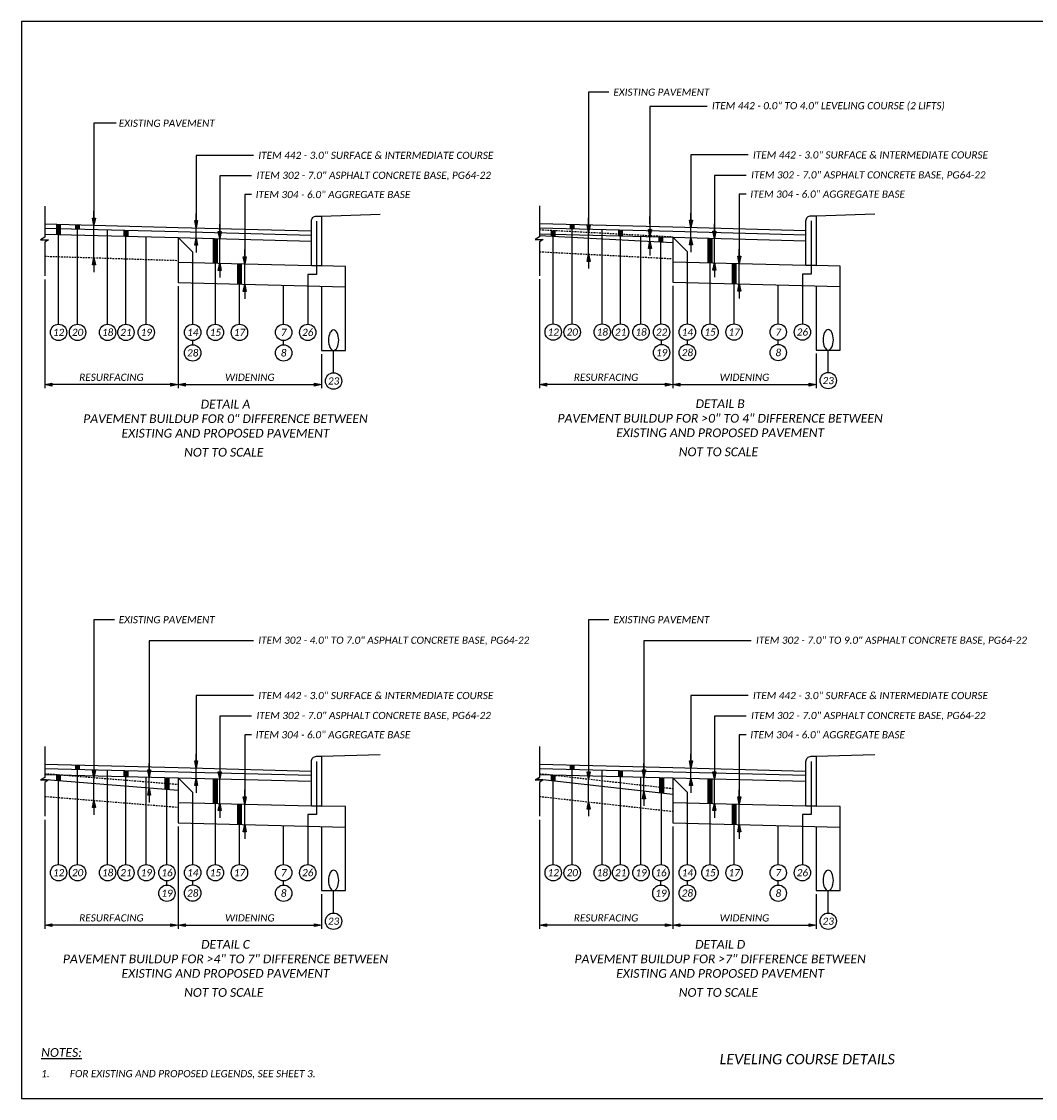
# Model space of a CAD drawing. Header units: feet. Extents: x 2141771 to 2142699, y 644421 to 645078.
# Tile 24 of 27: x 2142354 to 2142453, y 644835 to 644940. Entities that reach past the tile are written whole.
import ezdxf

# ---------------------------------------------------------------- set-up
doc = ezdxf.new("R2010")
doc.units = ezdxf.units.FT
doc.header["$MEASUREMENT"] = 0
doc.linetypes.add('OhDOT_USTN3', pattern=[0.22, 0.165, -0.055])
doc.layers.add('0_VIEW', color=7, linetype='Continuous', plot=False)
for name, color, linetype in [('SH_Text', 7, 'Continuous'), ('TX_P_5', 7, 'Continuous'), ('XS_P_Finished_Grade', 3, 'Continuous'), ('XS_X_Pavt', 133, 'OhDOT_USTN3')]:
    doc.layers.add(name, color=color, linetype=linetype)
doc.styles.add('P_Slanted_Normal', font='calibrii.ttf', dxfattribs={"height": 0.14})
doc.styles.add('P_Slanted_Subtitle', font='calibrii.ttf', dxfattribs={"height": 0.17})
doc.styles.add('P_Slanted_Title', font='calibrii.ttf', dxfattribs={"height": 0.2})
doc.dimstyles.new('Dec-1  Slanted', dxfattribs={"dimtxt": 0.14, "dimasz": 0.14, "dimexe": 0.07, "dimexo": 0.07, "dimgap": 0.07, "dimtad": 1, "dimdec": 1, "dimzin": 3, "dimdsep": 46, "dimtxsty": 'P_Slanted_Normal', "dimblk": 'Dim1', "dimcen": 0, "dimclrd": 95, "dimclre": 95, "dimclrt": 7, "dimadec": 1, "dimazin": 3, "dimtfac": 1, "dimtdec": 1, "dimtix": 1, "dimtofl": 0, "dimtmove": 1, "dimatfit": 3, "dimldrblk": 'Dim1', "dimfxl": 1, "dimtolj": 1, "dimtzin": 0, "dimlwd": -1, "dimlwe": -1, "dimarcsym": 0})

# ---------------------------------------------------------------- blocks, each defined once
blk = doc.blocks.new('Dim1')
h = blk.add_hatch(color=4)
h.dxf.hatch_style = 1
h.paths.add_polyline_path([(0, 0), (-1, -0.2), (-1, 0.2)])
at = {"color": 4}
blk.add_lwpolyline([(0, 0), (-1, -0.2), (-1, 0.2), (0, 0)], dxfattribs=at)
blk = doc.blocks.new('*D1139')
at = {"layer": 'Defpoints', "color": 0, "transparency": 16777216}
for p in [(2142356.55, 644915.31), (2142369.55, 644914.66), (2142356.55, 644904.72)]:
    blk.add_point(p, dxfattribs=at)
at = {"layer": 'SH_Text', "color": 95, "linetype": 'Continuous', "transparency": 16777216}
for p, q in [((2142356.55, 644914.96), (2142356.55, 644904.37)), ((2142369.55, 644914.31), (2142369.55, 644904.37)), ((2142368.85, 644904.72), (2142357.25, 644904.72))]:
    blk.add_line(p, q, dxfattribs=at)
at = {"layer": 'SH_Text', "color": 95, "transparency": 16777216, "xscale": 0.7000000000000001, "yscale": 0.7000000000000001, "zscale": 0.7000000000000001, "rotation": 180}
blk.add_blockref('Dim1', (2142356.55, 644904.72), dxfattribs=at)
at = {"layer": 'SH_Text', "color": 95, "transparency": 16777216, "xscale": 0.7000000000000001, "yscale": 0.7000000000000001, "zscale": 0.7000000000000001}
blk.add_blockref('Dim1', (2142369.55, 644904.72), dxfattribs=at)
at = {"layer": 'SH_Text', "color": 7, "transparency": 16777216, "insert": (2142363.05, 644905.43), "char_height": 0.7, "attachment_point": 5, "style": 'P_Slanted_Normal'}
blk.add_mtext('\\A1;RESURFACING', dxfattribs=at)
blk = doc.blocks.new('*D1140')
at = {"layer": 'Defpoints', "color": 0, "transparency": 16777216}
for p in [(2142369.55, 644914.66), (2142383.55, 644908.05), (2142383.55, 644904.72)]:
    blk.add_point(p, dxfattribs=at)
at = {"layer": 'SH_Text', "color": 95, "linetype": 'Continuous', "transparency": 16777216}
for p, q in [((2142369.55, 644914.31), (2142369.55, 644904.37)), ((2142383.55, 644907.7), (2142383.55, 644904.37)), ((2142370.25, 644904.72), (2142382.85, 644904.72))]:
    blk.add_line(p, q, dxfattribs=at)
at = {"layer": 'SH_Text', "color": 95, "transparency": 16777216, "xscale": 0.7000000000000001, "yscale": 0.7000000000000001, "zscale": 0.7000000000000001, "rotation": 180}
blk.add_blockref('Dim1', (2142369.55, 644904.72), dxfattribs=at)
at = {"layer": 'SH_Text', "color": 95, "transparency": 16777216, "xscale": 0.7000000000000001, "yscale": 0.7000000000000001, "zscale": 0.7000000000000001}
blk.add_blockref('Dim1', (2142383.55, 644904.72), dxfattribs=at)
at = {"layer": 'SH_Text', "color": 7, "transparency": 16777216, "insert": (2142376.55, 644905.43), "char_height": 0.7, "attachment_point": 5, "style": 'P_Slanted_Normal'}
blk.add_mtext('\\A1;WIDENING', dxfattribs=at)
blk = doc.blocks.new('*D1141')
at = {"layer": 'Defpoints', "color": 0, "transparency": 16777216}
for p in [(2142404.79, 644915.34), (2142417.79, 644914.7), (2142404.79, 644904.72)]:
    blk.add_point(p, dxfattribs=at)
at = {"layer": 'SH_Text', "color": 95, "linetype": 'Continuous', "transparency": 16777216}
for p, q in [((2142404.79, 644914.99), (2142404.79, 644904.37)), ((2142417.79, 644914.35), (2142417.79, 644904.37)), ((2142417.09, 644904.72), (2142405.49, 644904.72))]:
    blk.add_line(p, q, dxfattribs=at)
at = {"layer": 'SH_Text', "color": 95, "transparency": 16777216, "xscale": 0.7000000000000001, "yscale": 0.7000000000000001, "zscale": 0.7000000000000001, "rotation": 180}
blk.add_blockref('Dim1', (2142404.79, 644904.72), dxfattribs=at)
at = {"layer": 'SH_Text', "color": 95, "transparency": 16777216, "xscale": 0.7000000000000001, "yscale": 0.7000000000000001, "zscale": 0.7000000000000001}
blk.add_blockref('Dim1', (2142417.79, 644904.72), dxfattribs=at)
at = {"layer": 'SH_Text', "color": 7, "transparency": 16777216, "insert": (2142411.29, 644905.43), "char_height": 0.7, "attachment_point": 5, "style": 'P_Slanted_Normal'}
blk.add_mtext('\\A1;RESURFACING', dxfattribs=at)
blk = doc.blocks.new('*D1142')
at = {"layer": 'Defpoints', "color": 0, "transparency": 16777216}
for p in [(2142356.55, 644862.63), (2142369.55, 644861.99), (2142356.55, 644852.01)]:
    blk.add_point(p, dxfattribs=at)
at = {"layer": 'SH_Text', "color": 95, "linetype": 'Continuous', "transparency": 16777216}
for p, q in [((2142356.55, 644862.28), (2142356.55, 644851.66)), ((2142369.55, 644861.64), (2142369.55, 644851.66)), ((2142368.85, 644852.01), (2142357.25, 644852.01))]:
    blk.add_line(p, q, dxfattribs=at)
at = {"layer": 'SH_Text', "color": 95, "transparency": 16777216, "xscale": 0.7000000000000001, "yscale": 0.7000000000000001, "zscale": 0.7000000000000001, "rotation": 180}
blk.add_blockref('Dim1', (2142356.55, 644852.01), dxfattribs=at)
at = {"layer": 'SH_Text', "color": 95, "transparency": 16777216, "xscale": 0.7000000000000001, "yscale": 0.7000000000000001, "zscale": 0.7000000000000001}
blk.add_blockref('Dim1', (2142369.55, 644852.01), dxfattribs=at)
at = {"layer": 'SH_Text', "color": 7, "transparency": 16777216, "insert": (2142363.05, 644852.72), "char_height": 0.7, "attachment_point": 5, "style": 'P_Slanted_Normal'}
blk.add_mtext('\\A1;RESURFACING', dxfattribs=at)
blk = doc.blocks.new('*D1143')
at = {"layer": 'Defpoints', "color": 0, "transparency": 16777216}
for p in [(2142417.79, 644914.7), (2142431.79, 644908.09), (2142431.79, 644904.72)]:
    blk.add_point(p, dxfattribs=at)
at = {"layer": 'SH_Text', "color": 95, "linetype": 'Continuous', "transparency": 16777216}
for p, q in [((2142417.79, 644914.35), (2142417.79, 644904.37)), ((2142431.79, 644907.74), (2142431.79, 644904.37)), ((2142418.49, 644904.72), (2142431.09, 644904.72))]:
    blk.add_line(p, q, dxfattribs=at)
at = {"layer": 'SH_Text', "color": 95, "transparency": 16777216, "xscale": 0.7000000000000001, "yscale": 0.7000000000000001, "zscale": 0.7000000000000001, "rotation": 180}
blk.add_blockref('Dim1', (2142417.79, 644904.72), dxfattribs=at)
at = {"layer": 'SH_Text', "color": 95, "transparency": 16777216, "xscale": 0.7000000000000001, "yscale": 0.7000000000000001, "zscale": 0.7000000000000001}
blk.add_blockref('Dim1', (2142431.79, 644904.72), dxfattribs=at)
at = {"layer": 'SH_Text', "color": 7, "transparency": 16777216, "insert": (2142424.79, 644905.43), "char_height": 0.7, "attachment_point": 5, "style": 'P_Slanted_Normal'}
blk.add_mtext('\\A1;WIDENING', dxfattribs=at)
blk = doc.blocks.new('*D1136')
at = {"layer": 'Defpoints', "color": 0, "transparency": 16777216}
for p in [(2142369.55, 644861.99), (2142383.55, 644855.38), (2142383.55, 644852.01)]:
    blk.add_point(p, dxfattribs=at)
at = {"layer": 'SH_Text', "color": 95, "linetype": 'Continuous', "transparency": 16777216}
for p, q in [((2142369.55, 644861.64), (2142369.55, 644851.66)), ((2142383.55, 644855.03), (2142383.55, 644851.66)), ((2142370.25, 644852.01), (2142382.85, 644852.01))]:
    blk.add_line(p, q, dxfattribs=at)
at = {"layer": 'SH_Text', "color": 95, "transparency": 16777216, "xscale": 0.7000000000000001, "yscale": 0.7000000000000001, "zscale": 0.7000000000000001, "rotation": 180}
blk.add_blockref('Dim1', (2142369.55, 644852.01), dxfattribs=at)
at = {"layer": 'SH_Text', "color": 95, "transparency": 16777216, "xscale": 0.7000000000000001, "yscale": 0.7000000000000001, "zscale": 0.7000000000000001}
blk.add_blockref('Dim1', (2142383.55, 644852.01), dxfattribs=at)
at = {"layer": 'SH_Text', "color": 7, "transparency": 16777216, "insert": (2142376.55, 644852.72), "char_height": 0.7, "attachment_point": 5, "style": 'P_Slanted_Normal'}
blk.add_mtext('\\A1;WIDENING', dxfattribs=at)
blk = doc.blocks.new('*D1137')
at = {"layer": 'Defpoints', "color": 0, "transparency": 16777216}
for p in [(2142404.79, 644862.63), (2142417.79, 644861.99), (2142404.79, 644852.01)]:
    blk.add_point(p, dxfattribs=at)
at = {"layer": 'SH_Text', "color": 95, "linetype": 'Continuous', "transparency": 16777216}
for p, q in [((2142404.79, 644862.28), (2142404.79, 644851.66)), ((2142417.79, 644861.64), (2142417.79, 644851.66)), ((2142417.09, 644852.01), (2142405.49, 644852.01))]:
    blk.add_line(p, q, dxfattribs=at)
at = {"layer": 'SH_Text', "color": 95, "transparency": 16777216, "xscale": 0.7000000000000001, "yscale": 0.7000000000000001, "zscale": 0.7000000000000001, "rotation": 180}
blk.add_blockref('Dim1', (2142404.79, 644852.01), dxfattribs=at)
at = {"layer": 'SH_Text', "color": 95, "transparency": 16777216, "xscale": 0.7000000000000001, "yscale": 0.7000000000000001, "zscale": 0.7000000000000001}
blk.add_blockref('Dim1', (2142417.79, 644852.01), dxfattribs=at)
at = {"layer": 'SH_Text', "color": 7, "transparency": 16777216, "insert": (2142411.29, 644852.72), "char_height": 0.7, "attachment_point": 5, "style": 'P_Slanted_Normal'}
blk.add_mtext('\\A1;RESURFACING', dxfattribs=at)
blk = doc.blocks.new('*D1138')
at = {"layer": 'Defpoints', "color": 0, "transparency": 16777216}
for p in [(2142417.79, 644861.99), (2142431.79, 644855.38), (2142431.79, 644852.01)]:
    blk.add_point(p, dxfattribs=at)
at = {"layer": 'SH_Text', "color": 95, "linetype": 'Continuous', "transparency": 16777216}
for p, q in [((2142417.79, 644861.64), (2142417.79, 644851.66)), ((2142431.79, 644855.03), (2142431.79, 644851.66)), ((2142418.49, 644852.01), (2142431.09, 644852.01))]:
    blk.add_line(p, q, dxfattribs=at)
at = {"layer": 'SH_Text', "color": 95, "transparency": 16777216, "xscale": 0.7000000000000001, "yscale": 0.7000000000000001, "zscale": 0.7000000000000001, "rotation": 180}
blk.add_blockref('Dim1', (2142417.79, 644852.01), dxfattribs=at)
at = {"layer": 'SH_Text', "color": 95, "transparency": 16777216, "xscale": 0.7000000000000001, "yscale": 0.7000000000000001, "zscale": 0.7000000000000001}
blk.add_blockref('Dim1', (2142431.79, 644852.01), dxfattribs=at)
at = {"layer": 'SH_Text', "color": 7, "transparency": 16777216, "insert": (2142424.79, 644852.72), "char_height": 0.7, "attachment_point": 5, "style": 'P_Slanted_Normal'}
blk.add_mtext('\\A1;WIDENING', dxfattribs=at)

msp = doc.modelspace()

# ---------------------------------------------------------------- linework, layer by layer
at = {"layer": '0_VIEW'}
msp.add_lwpolyline([(2142354.29, 644835.12), (2142506.79, 644835.12), (2142506.79, 644940.12), (2142354.29, 644940.12)], close=True, dxfattribs=at)
at = {"layer": 'SH_Text', "color": 95, "linetype": 'Continuous'}
for p, q in [((2142409.59, 644933.23), (2142409.59, 644919.3)), ((2142411.55, 644933.23), (2142409.59, 644933.23)), ((2142421.15, 644931.84), (2142415.57, 644931.84)), ((2142415.57, 644931.84), (2142415.57, 644919.7)), ((2142361.35, 644930.2), (2142361.35, 644920.26)), ((2142363.51, 644930.2), (2142361.35, 644930.2)), ((2142371.32, 644927.07), (2142371.32, 644920.01)), ((2142376.91, 644927.07), (2142371.32, 644927.07)), ((2142419.57, 644927.11), (2142419.57, 644920.04)), ((2142425.15, 644927.11), (2142419.57, 644927.11)), ((2142373.62, 644925.06), (2142373.62, 644918.95)), ((2142376.72, 644925.06), (2142373.62, 644925.06)), ((2142421.86, 644925.1), (2142421.86, 644918.98)), ((2142424.97, 644925.1), (2142421.86, 644925.1)), ((2142376.05, 644923.25), (2142376.05, 644916.49)), ((2142376.72, 644923.25), (2142376.05, 644923.25)), ((2142424.29, 644923.29), (2142424.29, 644916.53)), ((2142424.97, 644923.29), (2142424.29, 644923.29)), ((2142361.35, 644920.96), (2142361.35, 644921.66)), ((2142371.32, 644920.71), (2142371.32, 644921.41)), ((2142409.59, 644920.28), (2142409.59, 644920.98)), ((2142415.57, 644920.4), (2142415.57, 644921.1)), ((2142419.57, 644920.74), (2142419.57, 644921.44)), ((2142361.35, 644917.09), (2142361.35, 644920.26)), ((2142371.32, 644919.01), (2142371.32, 644920.01)), ((2142373.62, 644919.65), (2142373.62, 644920.35)), ((2142409.59, 644917.13), (2142409.59, 644920.3)), ((2142415.57, 644918.7), (2142415.57, 644919.7)), ((2142419.57, 644919.04), (2142419.57, 644920.04)), ((2142421.86, 644919.68), (2142421.86, 644920.38)), ((2142373.62, 644916.56), (2142373.62, 644918.95)), ((2142421.86, 644916.59), (2142421.86, 644918.98)), ((2142371.32, 644918.31), (2142371.32, 644917.61)), ((2142376.05, 644917.19), (2142376.05, 644917.89)), ((2142415.57, 644918), (2142415.57, 644917.3)), ((2142419.57, 644918.34), (2142419.57, 644917.64)), ((2142424.29, 644917.23), (2142424.29, 644917.93)), ((2142361.35, 644916.39), (2142361.35, 644915.69)), ((2142376.05, 644914.49), (2142376.05, 644916.49)), ((2142409.59, 644916.73), (2142409.59, 644916.03)), ((2142424.29, 644914.53), (2142424.29, 644916.53)), ((2142373.62, 644915.86), (2142373.62, 644915.16)), ((2142421.86, 644915.89), (2142421.86, 644915.19)), ((2142376.05, 644913.79), (2142376.05, 644913.09)), ((2142424.29, 644913.83), (2142424.29, 644913.13)), ((2142361.35, 644881.8), (2142361.35, 644866.27)), ((2142363.35, 644881.8), (2142361.35, 644881.8)), ((2142409.59, 644881.8), (2142409.59, 644866.27)), ((2142411.57, 644881.8), (2142409.59, 644881.8)), ((2142376.91, 644879.73), (2142366.74, 644879.73)), ((2142366.74, 644879.73), (2142366.74, 644866.38)), ((2142425.44, 644879.73), (2142414.99, 644879.73)), ((2142414.99, 644879.73), (2142414.99, 644866.38)), ((2142371.32, 644874.4), (2142371.32, 644867.33)), ((2142376.91, 644874.4), (2142371.32, 644874.4)), ((2142419.57, 644874.4), (2142419.57, 644867.33)), ((2142425.15, 644874.4), (2142419.57, 644874.4)), ((2142373.62, 644872.39), (2142373.62, 644866.27)), ((2142376.72, 644872.39), (2142373.62, 644872.39)), ((2142421.86, 644872.39), (2142421.86, 644866.27)), ((2142424.97, 644872.39), (2142421.86, 644872.39)), ((2142376.05, 644870.58), (2142376.05, 644863.82)), ((2142376.72, 644870.58), (2142376.05, 644870.58)), ((2142424.29, 644870.58), (2142424.29, 644863.82)), ((2142424.97, 644870.58), (2142424.29, 644870.58)), ((2142371.32, 644868.03), (2142371.32, 644868.73)), ((2142419.57, 644868.03), (2142419.57, 644868.73)), ((2142366.74, 644867.08), (2142366.74, 644867.78)), ((2142371.32, 644866.33), (2142371.32, 644867.33)), ((2142414.99, 644867.08), (2142414.99, 644867.78)), ((2142419.57, 644866.33), (2142419.57, 644867.33)), ((2142361.35, 644864.18), (2142361.35, 644866.27)), ((2142366.74, 644865.38), (2142366.74, 644866.38)), ((2142373.62, 644863.88), (2142373.62, 644866.27)), ((2142409.59, 644863.38), (2142409.59, 644866.27)), ((2142414.99, 644865.04), (2142414.99, 644866.38)), ((2142421.86, 644863.88), (2142421.86, 644866.27)), ((2142371.32, 644865.63), (2142371.32, 644864.93)), ((2142376.05, 644864.52), (2142376.05, 644865.22)), ((2142419.57, 644865.63), (2142419.57, 644864.93)), ((2142424.29, 644864.52), (2142424.29, 644865.22)), ((2142366.74, 644864.68), (2142366.74, 644863.98)), ((2142376.05, 644861.82), (2142376.05, 644863.82)), ((2142414.99, 644864.34), (2142414.99, 644863.64)), ((2142424.29, 644861.82), (2142424.29, 644863.82)), ((2142361.35, 644863.48), (2142361.35, 644862.78)), ((2142373.62, 644863.18), (2142373.62, 644862.48)), ((2142409.59, 644863.33), (2142409.59, 644862.63)), ((2142421.86, 644863.18), (2142421.86, 644862.48)), ((2142376.05, 644861.12), (2142376.05, 644860.42)), ((2142424.29, 644861.12), (2142424.29, 644860.42))]:
    msp.add_line(p, q, dxfattribs=at)
at = {"layer": 'SH_Text', "const_width": 0.5}
for points in [[(2142357.9, 644920.35), (2142357.9, 644919.35)], [(2142359.75, 644920.31), (2142359.75, 644919.89)], [(2142407.99, 644920.34), (2142407.99, 644919.93)], [(2142364.47, 644919.77), (2142364.47, 644919.18)], [(2142406.14, 644919.76), (2142406.14, 644919.2)], [(2142412.71, 644919.8), (2142412.71, 644919.22)], [(2142373.19, 644918.96), (2142373.19, 644916.57)], [(2142416.64, 644919.12), (2142416.64, 644918.64)], [(2142421.43, 644918.99), (2142421.43, 644916.6)], [(2142375.54, 644916.51), (2142375.54, 644914.51)], [(2142423.78, 644916.54), (2142423.78, 644914.54)], [(2142359.75, 644867.63), (2142359.75, 644867.22)], [(2142364.47, 644867.1), (2142364.47, 644866.51)], [(2142407.99, 644867.63), (2142407.99, 644867.22)], [(2142412.71, 644867.1), (2142412.71, 644866.51)], [(2142357.9, 644866.69), (2142357.9, 644866.13)], [(2142368.47, 644866.41), (2142368.47, 644865.28)], [(2142373.19, 644866.29), (2142373.19, 644863.9)], [(2142406.14, 644866.65), (2142406.14, 644866.09)], [(2142416.71, 644866.41), (2142416.71, 644864.9)], [(2142421.43, 644866.29), (2142421.43, 644863.9)], [(2142375.54, 644863.83), (2142375.54, 644861.83)], [(2142423.78, 644863.83), (2142423.78, 644861.83)]]:
    msp.add_lwpolyline(points, dxfattribs=at)
at = {"layer": 'SH_Text'}
for points in [[(2142359.75, 644910.61), (2142359.75, 644919.89)], [(2142362.68, 644910.61), (2142362.68, 644919.81)], [(2142407.99, 644910.64), (2142407.99, 644919.93)], [(2142410.92, 644910.64), (2142410.92, 644919.85)], [(2142357.9, 644910.61), (2142357.9, 644919.35)], [(2142364.47, 644910.61), (2142364.47, 644919.18)], [(2142366.45, 644910.61), (2142366.45, 644919.13)], [(2142370.98, 644917.62), (2142369.55, 644919.05)], [(2142373.19, 644910.61), (2142373.19, 644918.42)], [(2142406.14, 644910.64), (2142406.14, 644919.2)], [(2142412.71, 644910.64), (2142412.71, 644919.22)], [(2142414.7, 644910.64), (2142414.7, 644919.17)], [(2142416.64, 644910.64), (2142416.64, 644918.8)], [(2142419.22, 644917.66), (2142417.79, 644919.09)], [(2142421.43, 644910.64), (2142421.43, 644918.46)], [(2142370.98, 644910.61), (2142370.98, 644917.62)], [(2142419.22, 644910.64), (2142419.22, 644917.66)], [(2142375.54, 644910.61), (2142375.54, 644915.92)], [(2142423.78, 644910.64), (2142423.78, 644915.96)], [(2142379.85, 644910.61), (2142379.85, 644914.39)], [(2142428.09, 644910.64), (2142428.09, 644914.43)], [(2142370.98, 644908.61), (2142370.98, 644909.01)], [(2142379.85, 644908.61), (2142379.85, 644909.01)], [(2142416.71, 644908.64), (2142416.71, 644909.04)], [(2142419.22, 644908.64), (2142419.22, 644909.04)], [(2142428.09, 644908.64), (2142428.09, 644909.04)], [(2142384.72, 644905.87), (2142384.72, 644908.05)], [(2142432.96, 644905.91), (2142432.96, 644908.09)], [(2142359.75, 644857.93), (2142359.75, 644867.22)], [(2142362.68, 644857.93), (2142362.68, 644867.14)], [(2142407.99, 644857.93), (2142407.99, 644867.22)], [(2142410.92, 644857.93), (2142410.92, 644867.14)], [(2142357.9, 644857.93), (2142357.9, 644866.13)], [(2142364.47, 644857.93), (2142364.47, 644866.51)], [(2142366.45, 644857.93), (2142366.45, 644866.46)], [(2142370.98, 644864.95), (2142369.55, 644866.38)], [(2142406.14, 644857.93), (2142406.14, 644866.09)], [(2142412.71, 644857.93), (2142412.71, 644866.51)], [(2142414.7, 644857.93), (2142414.7, 644866.46)], [(2142419.22, 644864.95), (2142417.79, 644866.38)], [(2142368.47, 644857.93), (2142368.47, 644865.28)], [(2142370.98, 644857.93), (2142370.98, 644864.95)], [(2142373.19, 644857.93), (2142373.19, 644865.75)], [(2142416.71, 644857.93), (2142416.71, 644865.28)], [(2142419.22, 644857.93), (2142419.22, 644864.95)], [(2142421.43, 644857.93), (2142421.43, 644865.75)], [(2142375.54, 644857.93), (2142375.54, 644863.25)], [(2142423.78, 644857.93), (2142423.78, 644863.25)], [(2142379.85, 644857.93), (2142379.85, 644861.72)], [(2142428.09, 644857.93), (2142428.09, 644861.72)], [(2142368.47, 644855.93), (2142368.47, 644856.33)], [(2142370.98, 644855.94), (2142370.98, 644856.33)], [(2142379.85, 644855.93), (2142379.85, 644856.33)], [(2142416.64, 644855.93), (2142416.64, 644856.33)], [(2142419.22, 644855.94), (2142419.22, 644856.33)], [(2142428.09, 644855.93), (2142428.09, 644856.33)], [(2142384.72, 644853.2), (2142384.72, 644855.38)], [(2142432.96, 644853.2), (2142432.96, 644855.38)]]:
    msp.add_lwpolyline(points, dxfattribs=at)
for centre in [(2142357.9, 644909.81), (2142359.75, 644909.81), (2142362.68, 644909.81), (2142364.47, 644909.81), (2142366.45, 644909.81), (2142370.98, 644909.81), (2142373.19, 644909.81), (2142375.54, 644909.81), (2142379.85, 644909.81), (2142382.2, 644909.81), (2142406.14, 644909.84), (2142407.99, 644909.84), (2142410.92, 644909.84), (2142412.71, 644909.84), (2142414.7, 644909.84), (2142416.71, 644909.84), (2142419.22, 644909.84), (2142421.43, 644909.84), (2142423.78, 644909.84), (2142428.09, 644909.84), (2142430.44, 644909.84), (2142370.98, 644907.81), (2142379.85, 644907.81), (2142416.71, 644907.84), (2142419.22, 644907.84), (2142428.09, 644907.84), (2142384.72, 644905.07), (2142432.96, 644905.11), (2142357.9, 644857.13), (2142359.75, 644857.13), (2142362.68, 644857.13), (2142364.47, 644857.13), (2142366.45, 644857.13), (2142368.47, 644857.13), (2142370.98, 644857.13), (2142373.19, 644857.13), (2142375.54, 644857.13), (2142379.85, 644857.13), (2142382.2, 644857.13), (2142406.14, 644857.13), (2142407.99, 644857.13), (2142410.92, 644857.13), (2142412.71, 644857.13), (2142414.7, 644857.13), (2142416.64, 644857.13), (2142419.22, 644857.13), (2142421.43, 644857.13), (2142423.78, 644857.13), (2142428.09, 644857.13), (2142430.44, 644857.13), (2142368.47, 644855.13), (2142370.98, 644855.14), (2142379.85, 644855.13), (2142416.64, 644855.13), (2142419.22, 644855.14), (2142428.09, 644855.13), (2142384.72, 644852.4), (2142432.96, 644852.4)]:
    msp.add_circle(centre, 0.8, dxfattribs=at)
at = {"layer": 'TX_P_5', "flags": 128}
for points in [[(2142383.05, 644920.65), (2142383.05, 644915.46), (2142382.2, 644915.46), (2142382.2, 644910.61)], [(2142431.29, 644920.69), (2142431.29, 644915.5), (2142430.44, 644915.5), (2142430.44, 644910.64)], [(2142383.05, 644867.98), (2142383.05, 644862.79), (2142382.2, 644862.79), (2142382.2, 644857.93)], [(2142431.29, 644867.98), (2142431.29, 644862.79), (2142430.44, 644862.79), (2142430.44, 644857.93)]]:
    msp.add_lwpolyline(points, dxfattribs=at)
at = {"layer": 'XS_P_Finished_Grade'}
for points in [[(2142356.55, 644922.12), (2142356.55, 644919.09)], [(2142404.79, 644922.16), (2142404.79, 644919.13)], [(2142383.55, 644921.15), (2142389.25, 644921.33)], [(2142431.79, 644921.19), (2142437.49, 644921.37)], [(2142356.55, 644920.39), (2142369.55, 644920.05)], [(2142356.55, 644919.97), (2142369.55, 644919.64)], [(2142369.55, 644920.05), (2142382.55, 644919.71)], [(2142369.55, 644919.64), (2142382.55, 644919.3)], [(2142404.79, 644920.43), (2142417.79, 644920.09)], [(2142404.79, 644920.01), (2142417.79, 644919.67)], [(2142417.79, 644920.09), (2142430.79, 644919.75)], [(2142417.79, 644919.67), (2142430.79, 644919.33)], [(2142356.55, 644919.09), (2142356.14, 644918.84), (2142356.93, 644918.84), (2142356.55, 644918.6)], [(2142356.55, 644919.39), (2142369.55, 644919.05)], [(2142356.55, 644918.6), (2142356.55, 644915.31)], [(2142369.55, 644919.05), (2142382.55, 644918.71)], [(2142369.55, 644919.05), (2142369.55, 644914.66)], [(2142404.79, 644919.13), (2142404.38, 644918.88), (2142405.17, 644918.88), (2142404.79, 644918.64)], [(2142404.79, 644919.43), (2142417.79, 644919.09)], [(2142404.79, 644919.27), (2142417.79, 644918.58)], [(2142404.79, 644918.64), (2142404.79, 644915.34)], [(2142417.79, 644919.09), (2142430.79, 644918.75)], [(2142417.79, 644919.09), (2142417.79, 644914.7)], [(2142369.55, 644916.66), (2142382.55, 644916.32)], [(2142417.79, 644916.7), (2142430.79, 644916.36)], [(2142431.79, 644914.33), (2142431.79, 644908.09), (2142434.13, 644908.09), (2142434.13, 644916.27), (2142431.79, 644916.33)], [(2142383.55, 644914.3), (2142383.55, 644908.05), (2142385.88, 644908.05), (2142385.88, 644916.24), (2142383.55, 644916.3)], [(2142369.55, 644914.66), (2142385.88, 644914.24)], [(2142417.79, 644914.7), (2142434.13, 644914.27)], [(2142356.55, 644869.45), (2142356.55, 644866.42)], [(2142404.79, 644869.45), (2142404.79, 644866.42)], [(2142383.55, 644868.48), (2142389.25, 644868.66)], [(2142431.79, 644868.48), (2142437.49, 644868.66)], [(2142356.55, 644867.72), (2142369.55, 644867.38)], [(2142356.55, 644867.3), (2142369.55, 644866.96)], [(2142369.55, 644867.38), (2142382.55, 644867.04)], [(2142369.55, 644866.96), (2142382.55, 644866.63)], [(2142404.79, 644867.72), (2142417.79, 644867.38)], [(2142404.79, 644867.3), (2142417.79, 644866.96)], [(2142417.79, 644867.38), (2142430.79, 644867.04)], [(2142417.79, 644866.96), (2142430.79, 644866.63)], [(2142356.55, 644866.42), (2142356.14, 644866.17), (2142356.93, 644866.17), (2142356.55, 644865.93)], [(2142356.29, 644866.26), (2142369.55, 644865.19)], [(2142356.55, 644866.72), (2142369.55, 644866.38)], [(2142356.55, 644865.93), (2142356.55, 644862.63)], [(2142369.55, 644866.38), (2142382.55, 644866.04)], [(2142369.55, 644866.38), (2142369.55, 644861.99)], [(2142404.79, 644866.42), (2142404.38, 644866.17), (2142405.17, 644866.17), (2142404.79, 644865.93)], [(2142404.55, 644866.27), (2142417.79, 644864.78)], [(2142404.79, 644866.72), (2142417.79, 644866.38)], [(2142404.79, 644865.93), (2142404.79, 644862.63)], [(2142417.79, 644866.38), (2142430.79, 644866.04)], [(2142417.79, 644866.38), (2142417.79, 644861.99)], [(2142369.55, 644863.99), (2142382.55, 644863.65)], [(2142417.79, 644863.99), (2142430.79, 644863.65)], [(2142383.55, 644861.63), (2142383.55, 644855.38), (2142385.88, 644855.38), (2142385.88, 644863.57), (2142383.55, 644863.63)], [(2142431.79, 644861.63), (2142431.79, 644855.38), (2142434.13, 644855.38), (2142434.13, 644863.57), (2142431.79, 644863.63)], [(2142369.55, 644861.99), (2142385.88, 644861.57)], [(2142417.79, 644861.99), (2142434.13, 644861.57)]]:
    msp.add_lwpolyline(points, dxfattribs=at)
for points in [[(2142383.55, 644916.3), (2142382.55, 644916.32), (2142382.55, 644916.32), (2142382.55, 644919.15), (2142382.55, 644920.65, -0.414214), (2142383.05, 644921.15), (2142383.55, 644921.15), (2142383.55, 644916.3), (2142382.55, 644916.32)], [(2142431.79, 644916.33), (2142430.79, 644916.36), (2142430.79, 644916.36), (2142430.79, 644919.19), (2142430.79, 644920.69, -0.414214), (2142431.29, 644921.19), (2142431.79, 644921.19), (2142431.79, 644916.33), (2142430.79, 644916.36)], [(2142383.55, 644863.63), (2142382.55, 644863.65), (2142382.55, 644863.65), (2142382.55, 644866.48), (2142382.55, 644867.98, -0.414214), (2142383.05, 644868.48), (2142383.55, 644868.48), (2142383.55, 644863.63), (2142382.55, 644863.65)], [(2142431.79, 644863.63), (2142430.79, 644863.65), (2142430.79, 644863.65), (2142430.79, 644866.48), (2142430.79, 644867.98, -0.414214), (2142431.29, 644868.48), (2142431.79, 644868.48), (2142431.79, 644863.63), (2142430.79, 644863.65)]]:
    msp.add_lwpolyline(points, format="xyb", close=True, dxfattribs=at)
at = {"layer": 'XS_P_Finished_Grade', "extrusion": (0, 0, -1)}
for centre in [(2142384.72, 644909.05), (2142432.96, 644909.09), (2142384.72, 644856.38), (2142432.96, 644856.38)]:
    msp.add_ellipse(centre, major_axis=(0, 1), ratio=0.5, dxfattribs=at)
at = {"layer": 'XS_X_Pavt'}
for points in [[(2142404.79, 644919.83), (2142417.79, 644919.14)], [(2142417.79, 644919.09), (2142417.79, 644919.14)], [(2142404.79, 644917.68), (2142417.78, 644917)], [(2142356.55, 644917.24), (2142369.55, 644916.83)], [(2142356.55, 644866.8), (2142369.55, 644865.75)], [(2142404.79, 644866.8), (2142417.79, 644865.34)], [(2142356.55, 644864.57), (2142369.55, 644863.52)], [(2142404.79, 644864.57), (2142417.79, 644863.11)]]:
    msp.add_lwpolyline(points, dxfattribs=at)

# ---------------------------------------------------------------- block references
at = {"layer": 'SH_Text', "color": 95, "xscale": 0.7000000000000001, "yscale": 0.7000000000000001, "zscale": 0.7000000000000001}
for p, rotation in [((2142361.35, 644920.26), 270), ((2142371.32, 644920.01), 270), ((2142419.57, 644920.04), 270), ((2142373.62, 644918.95), 270), ((2142409.59, 644919.58), 270), ((2142415.57, 644919.15), 270), ((2142421.86, 644918.98), 270), ((2142371.32, 644919.01), 90), ((2142415.57, 644918.7), 90), ((2142419.57, 644919.04), 90), ((2142409.59, 644917.43), 90), ((2142361.35, 644917.09), 90), ((2142373.62, 644916.56), 90), ((2142376.05, 644916.49), 270), ((2142421.86, 644916.59), 90), ((2142424.29, 644916.53), 270), ((2142376.05, 644914.49), 90), ((2142424.29, 644914.53), 90), ((2142371.32, 644867.33), 270), ((2142419.57, 644867.33), 270), ((2142361.35, 644866.41), 270), ((2142366.74, 644866.45), 270), ((2142373.62, 644866.27), 270), ((2142409.59, 644866.26), 270), ((2142414.99, 644866.45), 270), ((2142421.86, 644866.27), 270), ((2142371.32, 644866.33), 90), ((2142419.57, 644866.33), 90), ((2142366.74, 644865.38), 90), ((2142414.99, 644865.04), 90), ((2142361.35, 644864.18), 90), ((2142373.62, 644863.88), 90), ((2142376.05, 644863.82), 270), ((2142409.59, 644864.03), 90), ((2142421.86, 644863.88), 90), ((2142424.29, 644863.82), 270), ((2142376.05, 644861.82), 90), ((2142424.29, 644861.82), 90)]:
    msp.add_blockref('Dim1', p, dxfattribs=dict(at, rotation=rotation))

# ---------------------------------------------------------------- texts
at = {"layer": 'SH_Text'}
for s, insert, char_height, width, attachment_point, style in [('\\A1;EXISTING PAVEMENT', (2142421.37, 644933.23), 0.7, 42.0407, 6, 'P_Slanted_Normal'), ('\\A1;ITEM 442 - 0.0" TO 4.0" LEVELING COURSE (2 LIFTS)', (2142421.62, 644931.84), 0.7, 42.0407, 4, 'P_Slanted_Normal'), ('\\A1;EXISTING PAVEMENT', (2142373.13, 644930.2), 0.7, 42.0407, 6, 'P_Slanted_Normal'), ('\\A1;ITEM 442 - 3.0" SURFACE & INTERMEDIATE COURSE', (2142377.38, 644927.07), 0.7, 42.0407, 4, 'P_Slanted_Normal'), ('\\A1;ITEM 442 - 3.0" SURFACE & INTERMEDIATE COURSE', (2142425.62, 644927.11), 0.7, 42.0407, 4, 'P_Slanted_Normal'), ('\\A1;ITEM 302 - 7.0" ASPHALT CONCRETE BASE, PG64-22', (2142377.2, 644925.06), 0.7, 42.0407, 4, 'P_Slanted_Normal'), ('\\A1;ITEM 302 - 7.0" ASPHALT CONCRETE BASE, PG64-22', (2142425.44, 644925.1), 0.7, 42.0407, 4, 'P_Slanted_Normal'), ('\\A1;ITEM 304 - 6.0" AGGREGATE BASE', (2142425.36, 644923.29), 0.7, 42.0407, 4, 'P_Slanted_Normal'), ('\\A1;ITEM 304 - 6.0" AGGREGATE BASE', (2142377.12, 644923.25), 0.7, 42.0407, 4, 'P_Slanted_Normal'), ('28', (2142370.98, 644907.81), 0.7, 39.253, 5, 'P_Slanted_Normal'), ('28', (2142419.22, 644907.84), 0.7, 39.253, 5, 'P_Slanted_Normal'), ('DETAIL A\\PPAVEMENT BUILDUP FOR 0" DIFFERENCE BETWEEN EXISTING AND PROPOSED PAVEMENT', (2142374.18, 644903.24), 0.85, 32.4287, 2, 'P_Slanted_Subtitle'), ('DETAIL B\\PPAVEMENT BUILDUP FOR >0" TO 4" DIFFERENCE BETWEEN EXISTING AND PROPOSED PAVEMENT', (2142422.42, 644903.28), 0.85, 32.4287, 2, 'P_Slanted_Subtitle'), ('\\A1;NOT TO SCALE', (2142374.01, 644898.55), 0.85, 42.0407, 2, 'P_Slanted_Subtitle'), ('\\A1;NOT TO SCALE', (2142422.25, 644898.59), 0.85, 42.0407, 2, 'P_Slanted_Subtitle'), ('\\A1;EXISTING PAVEMENT', (2142373.13, 644881.8), 0.7, 42.0407, 6, 'P_Slanted_Normal'), ('\\A1;EXISTING PAVEMENT', (2142421.37, 644881.8), 0.7, 42.0407, 6, 'P_Slanted_Normal'), ('\\A1;ITEM 302 - 4.0" TO 7.0" ASPHALT CONCRETE BASE, PG64-22', (2142377.38, 644879.73), 0.7, 42.0407, 4, 'P_Slanted_Normal'), ('\\A1;ITEM 302 - 7.0" TO 9.0" ASPHALT CONCRETE BASE, PG64-22', (2142425.92, 644879.73), 0.7, 42.0407, 4, 'P_Slanted_Normal'), ('\\A1;ITEM 442 - 3.0" SURFACE & INTERMEDIATE COURSE', (2142377.38, 644874.4), 0.7, 42.0407, 4, 'P_Slanted_Normal'), ('\\A1;ITEM 442 - 3.0" SURFACE & INTERMEDIATE COURSE', (2142425.62, 644874.4), 0.7, 42.0407, 4, 'P_Slanted_Normal'), ('\\A1;ITEM 302 - 7.0" ASPHALT CONCRETE BASE, PG64-22', (2142377.2, 644872.39), 0.7, 42.0407, 4, 'P_Slanted_Normal'), ('\\A1;ITEM 302 - 7.0" ASPHALT CONCRETE BASE, PG64-22', (2142425.44, 644872.39), 0.7, 42.0407, 4, 'P_Slanted_Normal'), ('\\A1;ITEM 304 - 6.0" AGGREGATE BASE', (2142377.12, 644870.58), 0.7, 42.0407, 4, 'P_Slanted_Normal'), ('\\A1;ITEM 304 - 6.0" AGGREGATE BASE', (2142425.36, 644870.58), 0.7, 42.0407, 4, 'P_Slanted_Normal'), ('28', (2142370.98, 644855.14), 0.7, 39.253, 5, 'P_Slanted_Normal'), ('28', (2142419.22, 644855.14), 0.7, 39.253, 5, 'P_Slanted_Normal'), ('DETAIL C\\PPAVEMENT BUILDUP FOR >4" TO 7" DIFFERENCE BETWEEN EXISTING AND PROPOSED PAVEMENT', (2142374.18, 644850.57), 0.85, 32.4287, 2, 'P_Slanted_Subtitle'), ('DETAIL D\\PPAVEMENT BUILDUP FOR >7" DIFFERENCE BETWEEN EXISTING AND PROPOSED PAVEMENT', (2142422.42, 644850.57), 0.85, 30.4703, 2, 'P_Slanted_Subtitle'), ('\\A1;NOT TO SCALE', (2142374.01, 644845.88), 0.85, 42.0407, 2, 'P_Slanted_Subtitle'), ('\\A1;NOT TO SCALE', (2142422.25, 644845.88), 0.85, 42.0407, 2, 'P_Slanted_Subtitle'), ('LEVELING COURSE DETAILS', (2142430.91, 644839.45), 1, 44.707, 2, 'P_Slanted_Title')]:
    msp.add_mtext(s, dxfattribs=dict(at, insert=insert, char_height=char_height, width=width, attachment_point=attachment_point, style=style))
at = {"layer": 'SH_Text', "char_height": 0.7, "width": 39.253, "attachment_point": 5, "style": 'P_Slanted_Normal'}
for s, insert, rotation in [('12', (2142357.9, 644909.81), 359.997), ('20', (2142359.75, 644909.81), 359.997), ('18', (2142362.68, 644909.81), 359.997), ('21', (2142364.47, 644909.81), 359.997), ('19', (2142366.45, 644909.81), 359.997), ('14', (2142370.98, 644909.81), 0.003), ('15', (2142373.19, 644909.81), 359.997), ('17', (2142375.54, 644909.81), 359.997), ('7', (2142379.85, 644909.81), 359.997), ('26', (2142382.2, 644909.81), 359.997), ('12', (2142406.14, 644909.84), 359.997), ('20', (2142407.99, 644909.84), 359.997), ('18', (2142410.92, 644909.84), 359.997), ('21', (2142412.71, 644909.84), 359.997), ('18', (2142414.7, 644909.84), 359.997), ('22', (2142416.71, 644909.84), 359.997), ('14', (2142419.22, 644909.84), 0.003), ('15', (2142421.43, 644909.84), 359.997), ('17', (2142423.78, 644909.84), 359.997), ('7', (2142428.09, 644909.84), 359.997), ('26', (2142430.44, 644909.84), 359.997), ('8', (2142379.85, 644907.81), 359.997), ('19', (2142416.71, 644907.84), 359.997), ('8', (2142428.09, 644907.84), 359.997), ('23', (2142384.72, 644905.07), 359.997), ('23', (2142432.96, 644905.11), 359.997), ('12', (2142357.9, 644857.13), 359.997), ('20', (2142359.75, 644857.13), 359.997), ('18', (2142362.68, 644857.13), 359.997), ('21', (2142364.47, 644857.13), 359.997), ('19', (2142366.45, 644857.13), 359.997), ('16', (2142368.47, 644857.13), 359.997), ('14', (2142370.98, 644857.13), 0.003), ('15', (2142373.19, 644857.13), 359.997), ('17', (2142375.54, 644857.13), 359.997), ('7', (2142379.85, 644857.13), 359.997), ('26', (2142382.2, 644857.13), 359.997), ('12', (2142406.14, 644857.13), 359.997), ('20', (2142407.99, 644857.13), 359.997), ('18', (2142410.92, 644857.13), 359.997), ('21', (2142412.71, 644857.13), 359.997), ('19', (2142414.7, 644857.13), 359.997), ('16', (2142416.64, 644857.13), 359.997), ('14', (2142419.22, 644857.13), 0.003), ('15', (2142421.43, 644857.13), 359.997), ('17', (2142423.78, 644857.13), 359.997), ('7', (2142428.09, 644857.13), 359.997), ('26', (2142430.44, 644857.13), 359.997), ('19', (2142368.47, 644855.13), 359.997), ('8', (2142379.85, 644855.13), 359.997), ('19', (2142416.64, 644855.13), 359.997), ('8', (2142428.09, 644855.13), 359.997), ('23', (2142384.72, 644852.4), 359.997), ('23', (2142432.96, 644852.4), 359.997)]:
    msp.add_mtext(s, dxfattribs=dict(at, insert=insert, rotation=rotation))
at = {"layer": 'TX_P_5', "attachment_point": 1}
for s, insert, char_height, width, style in [('{\\L\\C3;NOTES:}', (2142356.2, 644840.03), 0.85, 73.3498, 'P_Slanted_Subtitle'), ('1.^IFOR EXISTING AND PROPOSED LEGENDS, SEE SHEET 3.', (2142356.2, 644837.89), 0.7, 46.0616, 'P_Slanted_Normal')]:
    msp.add_mtext(s, dxfattribs=dict(at, insert=insert, char_height=char_height, width=width, style=style))

# ---------------------------------------------------------------- dimensions: what is measured, and where the dimension line sits
at = {"layer": 'SH_Text'}
for base, p1, p2, text, override, picture, middle in [((2142356.55, 644904.72), (2142369.55, 644914.66), (2142356.55, 644915.31), 'RESURFACING', {"dimscale": 0, "dimpost": "'", "dimtix": 1, "dimtofl": 0, "dimtmove": 1, "dimatfit": 3}, '*D1139', (2142363.05, 644905.43)), ((2142404.79, 644904.72), (2142417.79, 644914.7), (2142404.79, 644915.34), 'RESURFACING', {"dimscale": 0, "dimpost": "'", "dimtix": 1, "dimtofl": 0, "dimtmove": 1, "dimatfit": 3}, '*D1141', (2142411.29, 644905.43)), ((2142383.55, 644904.72), (2142369.55, 644914.66), (2142383.55, 644908.05), 'WIDENING', {"dimscale": 0, "dimpost": "'", "dimtix": 1, "dimtofl": 0, "dimtmove": 1, "dimatfit": 3}, '*D1140', (2142376.55, 644905.43)), ((2142431.79, 644904.72), (2142417.79, 644914.7), (2142431.79, 644908.09), 'WIDENING', {"dimscale": 0, "dimpost": "'"}, '*D1143', (2142424.79, 644905.43)), ((2142356.55, 644852.01), (2142369.55, 644861.99), (2142356.55, 644862.63), 'RESURFACING', {"dimscale": 0, "dimpost": "'", "dimtix": 1, "dimtofl": 0, "dimtmove": 1, "dimatfit": 3}, '*D1142', (2142363.05, 644852.72)), ((2142383.55, 644852.01), (2142369.55, 644861.99), (2142383.55, 644855.38), 'WIDENING', {"dimscale": 0, "dimpost": "'"}, '*D1136', (2142376.55, 644852.72)), ((2142404.79, 644852.01), (2142417.79, 644861.99), (2142404.79, 644862.63), 'RESURFACING', {"dimscale": 0, "dimpost": "'", "dimtix": 1, "dimtofl": 0, "dimtmove": 1, "dimatfit": 3}, '*D1137', (2142411.29, 644852.72)), ((2142431.79, 644852.01), (2142417.79, 644861.99), (2142431.79, 644855.38), 'WIDENING', {"dimscale": 0, "dimpost": "'"}, '*D1138', (2142424.79, 644852.72))]:
    dim = msp.add_linear_dim(base=base, p1=p1, p2=p2, text=text, dimstyle='Dec-1  Slanted', override=override, dxfattribs=at)
    dim.commit()
    dim.dimension.update_dxf_attribs({"geometry": picture, "text_midpoint": middle})

doc.saveas('drawing.dxf')
